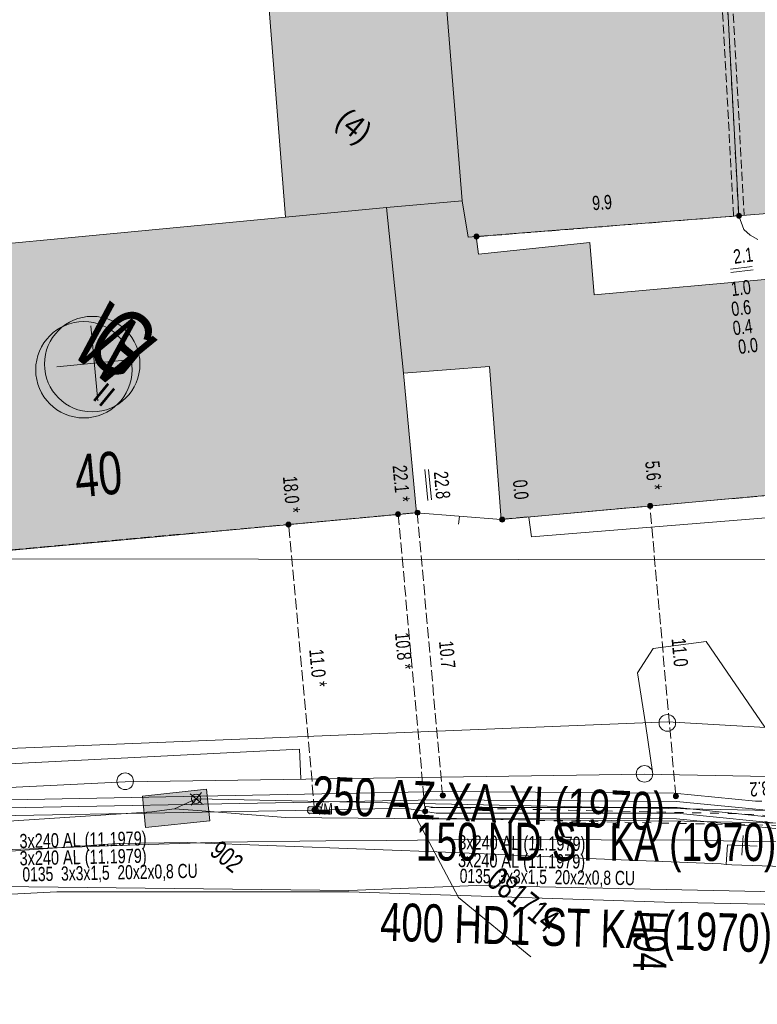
# Model space of a CAD drawing. Header units: metres. Extents: x -740 to 758, y -633 to 854.
# Tile 137 of 256: x -362 to -334, y -139 to -102. Entities that reach past the tile are written whole.
import ezdxf

# ---------------------------------------------------------------- set-up
doc = ezdxf.new("R2010")
doc.units = ezdxf.units.M
doc.header["$MEASUREMENT"] = 0
for name, pattern in [('333_125', [0.4576, 0.3328, -0.1248]), ('333_333', [0.6656, 0.3328, -0.3328]), ('416_125', [0.5408, 0.416, -0.1248])]:
    doc.linetypes.add(name, pattern=pattern)
for name, color, linetype in [('Gas.LOVION', 7, 'Continuous'), ('Grundkarte.LOVION', 7, 'Continuous'), ('Grundkarte_Text.LOVION', 7, 'Continuous'), ('Strom.LOVION', 7, 'Continuous'), ('StromBemass.LOVION', 7, 'Continuous'), ('Telko.LOVION', 7, 'Continuous'), ('ViewBounds.LOVION', 7, 'Continuous'), ('Wasser.LOVION', 7, 'Continuous')]:
    doc.layers.add(name, color=color, linetype=linetype)
doc.styles.add('ERSTELLTER_STIL_1', font='arial.ttf')

msp = doc.modelspace()

# ---------------------------------------------------------------- hatches: boundary and pattern name
at = {"layer": 'Grundkarte.LOVION', "linetype": 'Continuous', "lineweight": 18}
for color, points in [(9, [(-348.745, -69.703), (-347.383, -86.653), (-345.574, -109.087), (-345.352, -110.454), (-345.059, -110.425), (-279.536, -105.26), (-281.289, -82.496), (-282.669, -64.454)]), (9, [(-359.079, -87.649), (-358.492, -94.862), (-357.47, -94.733), (-353.424, -94.396), (-352.223, -109.707), (-348.417, -109.335), (-345.574, -109.087), (-347.383, -86.653), (-347.617, -86.676)]), (254, [(-344.964, -111.096), (-345.059, -110.425), (-345.352, -110.454), (-345.574, -109.087), (-348.417, -109.335), (-347.778, -115.568), (-344.552, -115.312), (-344.108, -121.061), (-332.945, -120.058), (-333.025, -119.239), (-307.568, -117.223), (-307.784, -114.406), (-308.052, -111.063), (-333.541, -113.053), (-333.644, -111.999), (-340.618, -112.622), (-340.78, -110.657)]), (9, [(-370.083, -122.921), (-347.295, -120.811), (-347.778, -115.568), (-348.417, -109.335), (-352.223, -109.707), (-371.199, -111.503)])]:
    msp.add_hatch(color=color, dxfattribs=at).paths.add_polyline_path(points)
at = {"layer": 'Strom.LOVION', "linetype": 'Continuous', "lineweight": 13}
msp.add_hatch(color=7, dxfattribs=at).paths.add_polyline_path([(-351.316, -132.125), (-350.949, -132.104), (-350.933, -132.117), (-350.88, -132.053), (-350.878, -131.92), (-350.881, -131.891), (-350.913, -131.864), (-350.943, -131.867), (-351.313, -131.859), (-351.342, -131.862), (-351.382, -131.91), (-351.379, -131.939), (-351.384, -132.043), (-351.381, -132.072)])
at = {"layer": 'StromBemass.LOVION', "linetype": 'Continuous', "lineweight": 13}
for points in [[(-335.104, -109.708), (-335.097, -109.699), (-335.092, -109.689), (-335.087, -109.678), (-335.085, -109.667), (-335.083, -109.655), (-335.083, -109.643), (-335.085, -109.632), (-335.088, -109.62), (-335.092, -109.61), (-335.098, -109.599), (-335.104, -109.59), (-335.112, -109.582), (-335.121, -109.574), (-335.131, -109.568), (-335.142, -109.563), (-335.153, -109.56), (-335.164, -109.557), (-335.176, -109.557), (-335.188, -109.557), (-335.199, -109.56), (-335.21, -109.563), (-335.221, -109.568), (-335.23, -109.575), (-335.239, -109.582), (-335.247, -109.591), (-335.254, -109.6), (-335.26, -109.61), (-335.264, -109.621), (-335.267, -109.632), (-335.268, -109.644), (-335.268, -109.656), (-335.267, -109.667), (-335.264, -109.678), (-335.26, -109.689), (-335.254, -109.699), (-335.247, -109.709), (-335.239, -109.717), (-335.23, -109.725), (-335.22, -109.731), (-335.21, -109.736), (-335.198, -109.739), (-335.187, -109.742), (-335.175, -109.742), (-335.164, -109.741), (-335.152, -109.739), (-335.141, -109.736), (-335.131, -109.731), (-335.121, -109.724), (-335.112, -109.717)], [(-344.971, -110.486), (-344.964, -110.477), (-344.958, -110.466), (-344.954, -110.455), (-344.951, -110.444), (-344.949, -110.432), (-344.95, -110.42), (-344.951, -110.409), (-344.954, -110.397), (-344.958, -110.386), (-344.964, -110.376), (-344.971, -110.366), (-344.979, -110.358), (-344.988, -110.35), (-344.998, -110.344), (-345.009, -110.339), (-345.02, -110.336), (-345.032, -110.333), (-345.044, -110.333), (-345.055, -110.333), (-345.067, -110.336), (-345.078, -110.339), (-345.089, -110.344), (-345.099, -110.351), (-345.108, -110.358), (-345.116, -110.367), (-345.123, -110.376), (-345.128, -110.387), (-345.133, -110.398), (-345.136, -110.409), (-345.137, -110.421), (-345.137, -110.433), (-345.135, -110.444), (-345.132, -110.456), (-345.128, -110.467), (-345.122, -110.477), (-345.115, -110.487), (-345.107, -110.495), (-345.098, -110.503), (-345.088, -110.509), (-345.078, -110.514), (-345.066, -110.518), (-345.055, -110.52), (-345.043, -110.52), (-345.031, -110.52), (-345.02, -110.517), (-345.008, -110.514), (-344.998, -110.509), (-344.988, -110.502), (-344.979, -110.495)], [(-338.439, -120.62), (-338.432, -120.61), (-338.426, -120.6), (-338.421, -120.588), (-338.419, -120.577), (-338.417, -120.565), (-338.417, -120.553), (-338.419, -120.541), (-338.422, -120.529), (-338.426, -120.518), (-338.432, -120.508), (-338.439, -120.498), (-338.447, -120.489), (-338.457, -120.482), (-338.467, -120.475), (-338.478, -120.47), (-338.489, -120.467), (-338.501, -120.464), (-338.513, -120.464), (-338.525, -120.464), (-338.536, -120.467), (-338.548, -120.47), (-338.559, -120.476), (-338.569, -120.482), (-338.578, -120.49), (-338.586, -120.499), (-338.593, -120.508), (-338.599, -120.519), (-338.603, -120.53), (-338.606, -120.542), (-338.608, -120.553), (-338.608, -120.565), (-338.606, -120.577), (-338.603, -120.589), (-338.599, -120.6), (-338.593, -120.611), (-338.586, -120.62), (-338.578, -120.629), (-338.568, -120.637), (-338.558, -120.643), (-338.547, -120.648), (-338.536, -120.652), (-338.524, -120.654), (-338.512, -120.655), (-338.5, -120.654), (-338.488, -120.652), (-338.477, -120.648), (-338.466, -120.643), (-338.456, -120.636), (-338.447, -120.629)], [(-347.917, -120.93), (-347.91, -120.921), (-347.905, -120.911), (-347.9, -120.9), (-347.897, -120.888), (-347.896, -120.877), (-347.896, -120.865), (-347.897, -120.853), (-347.9, -120.842), (-347.905, -120.831), (-347.91, -120.821), (-347.917, -120.811), (-347.925, -120.803), (-347.935, -120.795), (-347.944, -120.789), (-347.955, -120.784), (-347.966, -120.78), (-347.978, -120.778), (-347.99, -120.778), (-348.001, -120.778), (-348.013, -120.781), (-348.024, -120.784), (-348.035, -120.789), (-348.044, -120.796), (-348.053, -120.803), (-348.061, -120.812), (-348.068, -120.821), (-348.074, -120.831), (-348.078, -120.842), (-348.081, -120.854), (-348.083, -120.865), (-348.083, -120.877), (-348.081, -120.889), (-348.078, -120.9), (-348.074, -120.911), (-348.068, -120.921), (-348.061, -120.931), (-348.053, -120.939), (-348.044, -120.947), (-348.034, -120.953), (-348.023, -120.958), (-348.012, -120.962), (-348.001, -120.964), (-347.989, -120.964), (-347.977, -120.964), (-347.966, -120.961), (-347.955, -120.958), (-347.944, -120.953), (-347.934, -120.946), (-347.925, -120.939)], [(-347.185, -120.869), (-347.178, -120.86), (-347.173, -120.85), (-347.168, -120.839), (-347.165, -120.827), (-347.164, -120.816), (-347.164, -120.804), (-347.166, -120.792), (-347.168, -120.781), (-347.173, -120.77), (-347.179, -120.76), (-347.185, -120.751), (-347.193, -120.742), (-347.202, -120.735), (-347.212, -120.728), (-347.223, -120.723), (-347.234, -120.72), (-347.246, -120.718), (-347.257, -120.717), (-347.269, -120.718), (-347.28, -120.72), (-347.292, -120.724), (-347.302, -120.729), (-347.312, -120.735), (-347.321, -120.742), (-347.329, -120.751), (-347.336, -120.76), (-347.341, -120.771), (-347.346, -120.782), (-347.349, -120.793), (-347.35, -120.805), (-347.35, -120.816), (-347.348, -120.828), (-347.346, -120.839), (-347.341, -120.85), (-347.336, -120.86), (-347.329, -120.87), (-347.321, -120.878), (-347.312, -120.886), (-347.302, -120.892), (-347.291, -120.897), (-347.28, -120.9), (-347.268, -120.903), (-347.257, -120.903), (-347.245, -120.903), (-347.234, -120.9), (-347.222, -120.897), (-347.212, -120.892), (-347.202, -120.885), (-347.193, -120.878)], [(-347.185, -120.869), (-347.178, -120.86), (-347.173, -120.85), (-347.168, -120.839), (-347.165, -120.827), (-347.164, -120.816), (-347.164, -120.804), (-347.166, -120.792), (-347.168, -120.781), (-347.173, -120.77), (-347.179, -120.76), (-347.185, -120.751), (-347.193, -120.742), (-347.202, -120.735), (-347.212, -120.728), (-347.223, -120.723), (-347.234, -120.72), (-347.246, -120.718), (-347.257, -120.717), (-347.269, -120.718), (-347.28, -120.72), (-347.292, -120.724), (-347.302, -120.729), (-347.312, -120.735), (-347.321, -120.742), (-347.329, -120.751), (-347.336, -120.76), (-347.341, -120.771), (-347.346, -120.782), (-347.349, -120.793), (-347.35, -120.805), (-347.35, -120.816), (-347.348, -120.828), (-347.346, -120.839), (-347.341, -120.85), (-347.336, -120.86), (-347.329, -120.87), (-347.321, -120.878), (-347.312, -120.886), (-347.302, -120.892), (-347.291, -120.897), (-347.28, -120.9), (-347.268, -120.903), (-347.257, -120.903), (-347.245, -120.903), (-347.234, -120.9), (-347.222, -120.897), (-347.212, -120.892), (-347.202, -120.885), (-347.193, -120.878)], [(-344, -121.132), (-343.993, -121.122), (-343.987, -121.111), (-343.982, -121.1), (-343.979, -121.089), (-343.978, -121.077), (-343.978, -121.065), (-343.98, -121.053), (-343.983, -121.041), (-343.987, -121.03), (-343.993, -121.019), (-344, -121.01), (-344.008, -121.001), (-344.018, -120.993), (-344.028, -120.987), (-344.039, -120.982), (-344.05, -120.978), (-344.062, -120.976), (-344.074, -120.975), (-344.086, -120.976), (-344.098, -120.978), (-344.109, -120.982), (-344.12, -120.987), (-344.13, -120.994), (-344.139, -121.001), (-344.148, -121.01), (-344.155, -121.02), (-344.16, -121.03), (-344.165, -121.042), (-344.168, -121.053), (-344.169, -121.065), (-344.169, -121.077), (-344.168, -121.089), (-344.165, -121.101), (-344.16, -121.112), (-344.154, -121.123), (-344.147, -121.132), (-344.139, -121.141), (-344.13, -121.149), (-344.119, -121.155), (-344.109, -121.16), (-344.097, -121.164), (-344.085, -121.166), (-344.073, -121.167), (-344.061, -121.166), (-344.049, -121.164), (-344.038, -121.16), (-344.027, -121.155), (-344.017, -121.148), (-344.008, -121.141)], [(-352.032, -121.316), (-352.025, -121.306), (-352.019, -121.296), (-352.015, -121.285), (-352.012, -121.274), (-352.01, -121.262), (-352.01, -121.25), (-352.012, -121.239), (-352.015, -121.227), (-352.019, -121.216), (-352.025, -121.206), (-352.032, -121.197), (-352.04, -121.188), (-352.049, -121.181), (-352.059, -121.174), (-352.07, -121.169), (-352.081, -121.166), (-352.092, -121.164), (-352.104, -121.163), (-352.116, -121.164), (-352.127, -121.166), (-352.138, -121.17), (-352.149, -121.175), (-352.159, -121.181), (-352.168, -121.188), (-352.176, -121.197), (-352.183, -121.207), (-352.188, -121.217), (-352.193, -121.228), (-352.196, -121.239), (-352.197, -121.251), (-352.197, -121.263), (-352.195, -121.274), (-352.193, -121.286), (-352.188, -121.296), (-352.182, -121.307), (-352.176, -121.316), (-352.167, -121.325), (-352.158, -121.332), (-352.148, -121.338), (-352.138, -121.343), (-352.127, -121.347), (-352.115, -121.349), (-352.103, -121.35), (-352.092, -121.349), (-352.08, -121.347), (-352.069, -121.343), (-352.058, -121.338), (-352.049, -121.332), (-352.04, -121.324)], [(-346.23, -131.499), (-346.223, -131.49), (-346.217, -131.479), (-346.213, -131.468), (-346.21, -131.456), (-346.208, -131.444), (-346.208, -131.432), (-346.21, -131.42), (-346.213, -131.408), (-346.217, -131.397), (-346.223, -131.386), (-346.23, -131.376), (-346.239, -131.367), (-346.248, -131.36), (-346.258, -131.353), (-346.269, -131.348), (-346.281, -131.344), (-346.293, -131.342), (-346.305, -131.342), (-346.317, -131.342), (-346.329, -131.345), (-346.34, -131.348), (-346.351, -131.354), (-346.362, -131.36), (-346.371, -131.368), (-346.379, -131.377), (-346.386, -131.387), (-346.392, -131.397), (-346.397, -131.409), (-346.399, -131.42), (-346.401, -131.432), (-346.401, -131.444), (-346.399, -131.456), (-346.396, -131.468), (-346.392, -131.479), (-346.386, -131.49), (-346.379, -131.5), (-346.37, -131.509), (-346.361, -131.516), (-346.351, -131.523), (-346.34, -131.528), (-346.328, -131.532), (-346.316, -131.534), (-346.304, -131.535), (-346.292, -131.534), (-346.28, -131.531), (-346.269, -131.528), (-346.258, -131.522), (-346.248, -131.516), (-346.238, -131.508)], [(-337.476, -131.528), (-337.469, -131.519), (-337.463, -131.508), (-337.459, -131.497), (-337.456, -131.486), (-337.454, -131.474), (-337.454, -131.462), (-337.456, -131.451), (-337.459, -131.439), (-337.463, -131.428), (-337.469, -131.418), (-337.476, -131.408), (-337.484, -131.4), (-337.493, -131.392), (-337.503, -131.386), (-337.514, -131.381), (-337.525, -131.377), (-337.537, -131.375), (-337.549, -131.374), (-337.561, -131.375), (-337.572, -131.377), (-337.583, -131.381), (-337.594, -131.386), (-337.604, -131.392), (-337.613, -131.4), (-337.621, -131.409), (-337.628, -131.418), (-337.634, -131.429), (-337.638, -131.44), (-337.641, -131.451), (-337.643, -131.463), (-337.642, -131.475), (-337.641, -131.486), (-337.638, -131.498), (-337.634, -131.509), (-337.628, -131.519), (-337.621, -131.529), (-337.613, -131.537), (-337.604, -131.545), (-337.594, -131.551), (-337.583, -131.556), (-337.572, -131.56), (-337.56, -131.562), (-337.548, -131.563), (-337.536, -131.562), (-337.525, -131.56), (-337.513, -131.556), (-337.503, -131.551), (-337.493, -131.545), (-337.484, -131.537)], [(-351.062, -132.038), (-351.056, -132.028), (-351.05, -132.018), (-351.046, -132.007), (-351.043, -131.996), (-351.041, -131.985), (-351.041, -131.973), (-351.043, -131.961), (-351.046, -131.95), (-351.05, -131.939), (-351.056, -131.929), (-351.063, -131.92), (-351.071, -131.911), (-351.08, -131.904), (-351.09, -131.898), (-351.1, -131.893), (-351.111, -131.889), (-351.123, -131.887), (-351.134, -131.886), (-351.146, -131.887), (-351.157, -131.889), (-351.168, -131.893), (-351.179, -131.898), (-351.189, -131.904), (-351.198, -131.912), (-351.206, -131.92), (-351.212, -131.93), (-351.218, -131.94), (-351.222, -131.951), (-351.225, -131.962), (-351.226, -131.974), (-351.226, -131.985), (-351.225, -131.997), (-351.222, -132.008), (-351.218, -132.019), (-351.212, -132.029), (-351.205, -132.038), (-351.197, -132.047), (-351.188, -132.054), (-351.178, -132.06), (-351.168, -132.065), (-351.157, -132.069), (-351.145, -132.071), (-351.134, -132.072), (-351.122, -132.071), (-351.111, -132.069), (-351.1, -132.065), (-351.089, -132.06), (-351.079, -132.054), (-351.07, -132.046)], [(-346.901, -132.095), (-346.894, -132.086), (-346.888, -132.075), (-346.884, -132.064), (-346.881, -132.053), (-346.879, -132.041), (-346.879, -132.029), (-346.881, -132.018), (-346.884, -132.006), (-346.888, -131.995), (-346.894, -131.985), (-346.901, -131.976), (-346.909, -131.967), (-346.918, -131.959), (-346.928, -131.953), (-346.939, -131.948), (-346.95, -131.945), (-346.962, -131.942), (-346.973, -131.942), (-346.985, -131.942), (-346.997, -131.945), (-347.008, -131.948), (-347.019, -131.953), (-347.028, -131.96), (-347.038, -131.967), (-347.046, -131.976), (-347.052, -131.986), (-347.058, -131.996), (-347.062, -132.007), (-347.065, -132.018), (-347.067, -132.03), (-347.067, -132.042), (-347.065, -132.053), (-347.062, -132.065), (-347.058, -132.076), (-347.052, -132.086), (-347.045, -132.096), (-347.037, -132.104), (-347.028, -132.112), (-347.018, -132.118), (-347.007, -132.123), (-346.996, -132.127), (-346.985, -132.129), (-346.973, -132.129), (-346.961, -132.129), (-346.949, -132.126), (-346.938, -132.123), (-346.928, -132.118), (-346.918, -132.111), (-346.909, -132.104)]]:
    msp.add_hatch(color=7, dxfattribs=at).paths.add_polyline_path(points)
at = {"layer": 'Telko.LOVION', "linetype": 'Continuous', "lineweight": 13}
msp.add_hatch(color=7, dxfattribs=at).paths.add_polyline_path([(-355.19, -131.203), (-357.587, -131.467), (-357.473, -132.639), (-355.059, -132.388)])
msp.add_hatch(color=7, dxfattribs=at).paths.add_polyline_path([(-355.19, -131.203), (-357.587, -131.467), (-357.473, -132.639), (-355.059, -132.388)])

# ---------------------------------------------------------------- linework, layer by layer
at = {"layer": 'Gas.LOVION', "color": 1, "linetype": 'Continuous', "lineweight": 18}
for points in [[(-359.537, -113.792), (-359.263, -116.602)], [(-360.805, -115.334), (-357.995, -115.059)], [(-407.075, -137.858), (-396.609, -136.982), (-396.023, -136.925), (-395.025, -136.857), (-385.161, -136.321), (-384.898, -136.295), (-383.955, -136.262), (-372.076, -135.633), (-369.385, -135.503), (-360.812, -135.063), (-349.832, -135.069), (-337.972, -135.446), (-327.385, -135.667), (-315.436, -135.903), (-308.217, -136.423), (-304.069, -136.683), (-293.225, -138.918), (-281.309, -141.847)]]:
    msp.add_lwpolyline(points, dxfattribs=at)
at = {"layer": 'Gas.LOVION', "color": 5, "linetype": 'Continuous', "lineweight": 18}
msp.add_lwpolyline([(-219.175, -140.412), (-243.406, -142.116), (-268.264, -143.01), (-276.185, -141.804), (-286.61, -138.109), (-309.611, -135.924), (-315.067, -135.748), (-321.559, -135.393), (-329.622, -135.147), (-345.024, -134.82), (-349.837, -135.01), (-364.055, -134.848), (-369.432, -135.167), (-379.982, -135.785), (-395.272, -136.6), (-397.497, -136.818), (-407.579, -137.39), (-411.6, -142.054), (-415.469, -142.24), (-424.525, -142.416), (-435.069, -142.797), (-453.806, -143.417), (-462.068, -143.249)], dxfattribs=at)
msp.add_circle((-359.48, -115.226), 1.794, dxfattribs=at)
at = {"layer": 'Grundkarte.LOVION', "color": 253, "linetype": 'Continuous', "lineweight": 18}
msp.add_lwpolyline([(-282.337, -134.351), (-291.634, -133.28), (-301.393, -132.313), (-311.279, -131.565), (-318.408, -131.198), (-326.746, -130.861), (-338.737, -130.644), (-358.246, -130.926), (-377.719, -131.884), (-377.815, -130.297), (-380.134, -101.737), (-357.074, -99.689), (-357.302, -96.756), (-357.47, -94.733), (-358.492, -94.862), (-359.079, -87.649), (-347.617, -86.676), (-347.383, -86.653), (-348.745, -69.703), (-348.796, -69.176), (-339.736, -68.438), (-340.397, -60.463), (-285.437, -56.095)], dxfattribs=at)
at = {"layer": 'Grundkarte.LOVION', "color": 8, "linetype": 'Continuous', "lineweight": 18}
for points in [[(-285.444, -132.497), (-294.405, -131.541), (-303.385, -130.675), (-312.551, -130.035), (-320.954, -129.644), (-337.867, -128.667), (-376.196, -130.228), (-377.815, -130.297), (-380.134, -101.737), (-357.074, -99.689), (-357.302, -96.756), (-357.47, -94.733), (-358.492, -94.862), (-359.079, -87.649), (-347.617, -86.676), (-347.383, -86.653), (-348.745, -69.703), (-348.796, -69.176), (-339.736, -68.438), (-340.397, -60.463), (-285.437, -56.095)], [(-343.08, -120.99), (-342.979, -121.719), (-332.306, -120.853), (-331.417, -119.968), (-309.654, -118.254), (-307.221, -118.046), (-306.226, -117.948), (-306.07, -116.515)], [(-344.108, -121.061), (-347.295, -120.811)], [(-345.715, -121.248), (-345.685, -120.949)], [(-338.412, -130.642), (-338.686, -128.748), (-338.992, -126.827), (-338.402, -125.912), (-336.417, -125.659), (-334.211, -128.872)], [(-371.041, -131.556), (-371.069, -130.672), (-351.687, -129.694), (-351.637, -130.812)], [(-263.527, -149.595), (-292.894, -144.575), (-305.065, -143.726), (-330.143, -142.07), (-356.775, -142.043), (-356.983, -142.034), (-358.982, -141.845), (-374.17, -140.67), (-377.041, -140.625), (-377.548, -134.232), (-377.719, -131.884), (-358.246, -130.926), (-338.737, -130.644), (-326.746, -130.861), (-318.408, -131.198), (-311.279, -131.565), (-301.393, -132.313), (-291.634, -133.28), (-282.337, -134.351)], [(-362.49, -133.469), (-358.544, -133.32), (-354.625, -133.202), (-350.7, -133.144), (-348.425, -133.128), (-346.092, -133.107), (-343.818, -133.092), (-336.899, -133.124), (-334.619, -133.168), (-332.312, -133.178), (-330.032, -133.222), (-327.694, -133.259), (-325.414, -133.302), (-323.107, -133.313), (-322.036, -133.386), (-320.971, -133.4), (-319.932, -133.446), (-318.834, -133.486), (-317.795, -133.532), (-316.698, -133.573), (-315.659, -133.619)]]:
    msp.add_lwpolyline(points, dxfattribs=at)
for points in [[(-348.745, -69.703), (-282.669, -64.454), (-281.289, -82.496), (-279.536, -105.26), (-345.059, -110.425), (-345.352, -110.454), (-345.574, -109.087), (-347.383, -86.653)], [(-359.079, -87.649), (-347.617, -86.676), (-347.383, -86.653), (-345.574, -109.087), (-348.417, -109.335), (-352.223, -109.707), (-353.424, -94.396), (-357.47, -94.733), (-358.492, -94.862)], [(-344.964, -111.096), (-340.78, -110.657), (-340.618, -112.622), (-333.644, -111.999), (-333.541, -113.053), (-308.052, -111.063), (-307.784, -114.406), (-307.568, -117.223), (-333.025, -119.239), (-332.945, -120.058), (-344.108, -121.061), (-344.552, -115.312), (-347.778, -115.568), (-348.417, -109.335), (-345.574, -109.087), (-345.352, -110.454), (-345.059, -110.425)], [(-370.083, -122.921), (-371.199, -111.503), (-352.223, -109.707), (-348.417, -109.335), (-347.778, -115.568), (-347.295, -120.811)], [(-337.867, -128.667), (-320.954, -129.644), (-312.551, -130.035), (-303.385, -130.675), (-294.405, -131.541), (-285.444, -132.497), (-277.298, -133.593), (-277.128, -135.024), (-282.337, -134.351), (-291.634, -133.28), (-301.393, -132.313), (-311.279, -131.565), (-318.408, -131.198), (-326.746, -130.861), (-338.737, -130.644), (-358.246, -130.926), (-377.719, -131.884), (-377.815, -130.297), (-376.196, -130.228)]]:
    msp.add_lwpolyline(points, close=True, dxfattribs=at)
at = {"layer": 'Grundkarte.LOVION', "color": 9, "linetype": 'Continuous', "lineweight": 18}
for centre, radius in [((-337.87, -128.711), 0.313), ((-358.241, -130.907), 0.311), ((-338.728, -130.628), 0.31)]:
    msp.add_circle(centre, radius, dxfattribs=at)
at = {"layer": 'Strom.LOVION', "color": 9, "linetype": '333_333', "lineweight": 18}
for points in [[(-337.773, -63.724), (-337.374, -68.709), (-335.189, -109.652)], [(-346.793, -132.289), (-335.286, -132.538), (-323.324, -132.758), (-335.268, -132.123), (-346.759, -131.887)]]:
    msp.add_lwpolyline(points, dxfattribs=at)
at = {"layer": 'Strom.LOVION', "color": 7, "linetype": '333_125', "lineweight": 13}
msp.add_lwpolyline([(-334.984, -109.632), (-335.381, -109.656), (-337.579, -68.73), (-337.183, -68.706)], close=True, dxfattribs=at)
at = {"layer": 'Strom.LOVION', "color": 1, "linetype": 'Continuous', "lineweight": 18}
for points in [[(-334.466, -110.542), (-334.763, -110.379), (-334.991, -110.165), (-335.189, -109.652), (-337.374, -68.709)], [(-268.228, -136.578), (-269.184, -136.627), (-269.317, -136.625), (-269.51, -136.466), (-269.755, -136.372), (-273.407, -136.655), (-277.38, -136.083), (-281.687, -135.559), (-286.141, -135.048), (-292.606, -134.365), (-299.056, -133.695), (-305.639, -133.319), (-313.01, -133.05), (-321.131, -132.218), (-323.325, -132.3), (-325.189, -132.275), (-332.994, -132.107), (-337.529, -131.664), (-346.55, -131.6), (-368.042, -132.002), (-369.497, -122.864)], [(-367.775, -131.71), (-346.299, -131.295), (-337.619, -131.348), (-334.56, -131.654), (-334.323, -131.661)]]:
    msp.add_lwpolyline(points, dxfattribs=at)
at = {"layer": 'Strom.LOVION', "color": 94, "linetype": 'Continuous', "lineweight": 18}
msp.add_lwpolyline([(-286.171, -135.347), (-292.636, -134.664), (-299.086, -133.994), (-305.64, -133.615), (-313.027, -133.332), (-321.161, -132.517), (-321.323, -132.518), (-321.645, -132.549), (-321.941, -132.549), (-322.337, -132.573), (-322.692, -132.578), (-322.832, -132.651), (-322.986, -132.74), (-323.324, -132.758), (-333.038, -132.555), (-337.516, -132.106), (-346.56, -132.104), (-347.73, -131.922), (-351.123, -131.988), (-368.014, -132.295), (-374.371, -132.266), (-377.676, -132.323)], dxfattribs=at)
at = {"layer": 'Strom.LOVION', "color": 7, "linetype": 'Continuous', "lineweight": 13}
for points in [[(-351.316, -132.125), (-351.381, -132.072), (-351.384, -132.043), (-351.379, -131.939), (-351.382, -131.91), (-351.342, -131.862), (-351.313, -131.859), (-350.943, -131.867), (-350.913, -131.864), (-350.881, -131.891), (-350.878, -131.92), (-350.88, -132.053), (-350.933, -132.117), (-350.949, -132.104)], [(-346.988, -132.264), (-346.953, -131.861), (-346.551, -131.896), (-337.506, -131.898), (-333.013, -132.36), (-323.315, -132.55), (-323.336, -132.936), (-333.048, -132.763), (-337.525, -132.314), (-346.569, -132.311)]]:
    msp.add_lwpolyline(points, close=True, dxfattribs=at)
at = {"layer": 'StromBemass.LOVION', "color": 7, "linetype": '416_125', "lineweight": 13}
for points in [[(-345.043, -110.439), (-335.189, -109.652)], [(-344.078, -121.058), (-332.916, -120.056)], [(-337.549, -131.459), (-338.526, -120.56)], [(-370.054, -122.918), (-366.277, -122.549), (-352.099, -121.251), (-347.265, -120.808), (-346.314, -131.444)], [(-346.965, -132.04), (-347.984, -120.864)], [(-351.123, -131.988), (-352.099, -121.251)]]:
    msp.add_lwpolyline(points, dxfattribs=at)
at = {"layer": 'StromBemass.LOVION', "color": 7, "linetype": 'Continuous', "lineweight": 13}
for points in [[(-335.495, -111.663), (-334.678, -111.553)], [(-335.483, -111.78), (-334.65, -111.683)], [(-346.981, -119.184), (-346.866, -120.355)], [(-346.848, -119.186), (-346.736, -120.328)]]:
    msp.add_lwpolyline(points, dxfattribs=at)
for centre, radius in [((-335.176, -109.649), 0.0928), ((-345.043, -110.427), 0.0939), ((-338.512, -120.559), 0.0955), ((-347.989, -120.871), 0.0935), ((-347.257, -120.81), 0.0932), ((-347.257, -120.81), 0.0932), ((-344.074, -121.071), 0.0958), ((-352.104, -121.256), 0.0935), ((-346.305, -131.438), 0.0965), ((-337.548, -131.468), 0.0942), ((-351.134, -131.979), 0.0927), ((-346.973, -132.036), 0.0938)]:
    msp.add_circle(centre, radius, dxfattribs=at)
at = {"layer": 'Telko.LOVION', "color": 7, "linetype": 'Continuous', "lineweight": 13}
msp.add_lwpolyline([(-355.19, -131.203), (-355.059, -132.388), (-357.473, -132.639), (-357.587, -131.467)], close=True, dxfattribs=at)
msp.add_lwpolyline([(-355.19, -131.203), (-355.059, -132.388), (-357.473, -132.639), (-357.587, -131.467)], close=True, dxfattribs=at)
at = {"layer": 'Telko.LOVION', "color": 9, "linetype": 'Continuous', "lineweight": 18}
for points in [[(-355.793, -131.381), (-355.343, -131.75)], [(-355.766, -131.807), (-355.37, -131.325)]]:
    msp.add_lwpolyline(points, dxfattribs=at)
at = {"layer": 'Telko.LOVION', "color": 1, "linetype": 'Continuous', "lineweight": 18}
for points in [[(-272.398, -137), (-295.94, -134.13), (-307.644, -133.072), (-315.526, -132.867), (-318.78, -132.831), (-319.646, -132.738), (-320.482, -132.805), (-324.07, -132.683), (-337.221, -132.402), (-352.218, -132.273), (-355.525, -132.005), (-356.388, -131.941), (-355.568, -131.566), (-342.389, -131.843), (-332.632, -132.027), (-317.479, -132.231), (-309.28, -132.508), (-304.314, -132.82), (-299.511, -133.267), (-291.441, -134.192), (-286.342, -134.802)], [(-457.103, -137.207), (-453.672, -136.931), (-431.546, -135.3), (-430.704, -135.291), (-429.842, -135.192), (-380.09, -133.623), (-379.239, -133.57), (-378.395, -133.428), (-357.235, -132.054), (-356.388, -131.941)]]:
    msp.add_lwpolyline(points, dxfattribs=at)
at = {"layer": 'Telko.LOVION', "color": 7, "linetype": 'Continuous', "lineweight": 13}
msp.add_lwpolyline([(-353.87, -132.153), (-353.886, -132.14)], dxfattribs=at)
at = {"layer": 'Telko.LOVION', "color": 49, "linetype": 'Continuous', "lineweight": 18}
msp.add_lwpolyline([(-343.002, -137.504), (-345.718, -135.272), (-347.278, -132.321)], dxfattribs=at)
at = {"layer": 'Telko.LOVION', "color": 9, "linetype": 'Continuous', "lineweight": 18}
msp.add_circle((-355.575, -131.565), 0.178, dxfattribs=at)
at = {"layer": 'ViewBounds.LOVION', "color": 1, "linetype": 'Continuous', "lineweight": 18}
msp.add_lwpolyline([(528.379, 238.399), (527.852, -123.837), (-505.561, -122.336), (-505.035, 239.901)], close=True, dxfattribs=at)
at = {"layer": 'Wasser.LOVION', "color": 94, "linetype": 'Continuous', "lineweight": 18}
msp.add_lwpolyline([(-362.543, -133.533), (-358.537, -133.245), (-355.895, -133.208), (-345.868, -133.588), (-340.852, -133.806), (-335.852, -134.012), (-335.657, -134.037), (-335.449, -134.047), (-330.497, -134.213), (-310.624, -134.93), (-305.672, -135.096), (-305.419, -135.115), (-305.176, -135.18), (-300.291, -136.18), (-295.402, -137.21), (-290.497, -138.252), (-285.625, -139.269)], dxfattribs=at)
at = {"layer": 'Wasser.LOVION', "color": 7, "linetype": 'Continuous', "lineweight": 13}
for points in [[(-335.071, -133.685), (-335.025, -132.941)], [(-335.657, -134.037), (-335.611, -133.294), (-334.498, -133.348)]]:
    msp.add_lwpolyline(points, dxfattribs=at)
at = {"layer": 'Wasser.LOVION', "color": 94, "linetype": 'Continuous', "lineweight": 18}
msp.add_circle((-359.792, -115.44), 1.81, dxfattribs=at)

# ---------------------------------------------------------------- texts
at = {"layer": 'Gas.LOVION', "color": 5, "linetype": 'Continuous', "lineweight": 18, "attachment_point": 7, "style": 'ERSTELLTER_STIL_1'}
for s, insert, char_height, rotation in [('{\\A1;\\W0.71562x;G}', (-359.897, -114.793), 2.48982, 320.584), ('{\\A1;\\W0.72101x;150 ND ST KA (1970)}', (-347.321, -134.314), 1.4228, 359.9167)]:
    msp.add_mtext(s, dxfattribs=dict(at, insert=insert, char_height=char_height, rotation=rotation))
at = {"layer": 'Gas.LOVION', "color": 1, "linetype": 'Continuous', "lineweight": 18, "insert": (-348.688, -137.321), "char_height": 1.4228, "attachment_point": 7, "rotation": 358.2445, "style": 'ERSTELLTER_STIL_1'}
msp.add_mtext('{\\A1;\\W0.72071x;400 HD1 ST KA (1970)}', dxfattribs=at)
at = {"layer": 'Grundkarte_Text.LOVION', "color": 7, "linetype": 'Continuous', "lineweight": 13, "attachment_point": 7, "style": 'ERSTELLTER_STIL_1'}
for s, insert, char_height, rotation in [('{\\A1;\\W0.89451x;(4)}', (-350.542, -106.371), 0.83072, 320.5829), ('{\\A1;\\W0.89446x;II}', (-359.516, -116.515), 0.83074, 320.5848)]:
    msp.add_mtext(s, dxfattribs=dict(at, insert=insert, char_height=char_height, rotation=rotation))
at = {"layer": 'Grundkarte_Text.LOVION', "color": 8, "linetype": 'Continuous', "lineweight": 18, "insert": (-360.062, -120.266), "char_height": 1.60084, "attachment_point": 7, "rotation": 5.2993, "style": 'ERSTELLTER_STIL_1'}
msp.add_mtext('{\\A1;\\W0.71559x;40}', dxfattribs=at)
at = {"layer": 'Strom.LOVION', "color": 7, "linetype": 'Continuous', "lineweight": 13, "insert": (-351.073, -132.166), "char_height": 0.42681, "attachment_point": 7, "rotation": 1.2423, "style": 'ERSTELLTER_STIL_1'}
msp.add_mtext('{\\A1;\\W0.71565x;VM}', dxfattribs=at)
at = {"layer": 'Strom.LOVION', "color": 1, "linetype": 'Continuous', "lineweight": 18, "char_height": 0.53355, "attachment_point": 7, "style": 'ERSTELLTER_STIL_1'}
for insert, rotation in [((-362.203, -133.582), 1.2429), ((-345.73, -133.625), 359.2438), ((-362.199, -134.232), 1.2429), ((-345.739, -134.291), 359.2438)]:
    msp.add_mtext('{\\A1;\\W0.72940x;3x240 AL (11.1979)}', dxfattribs=dict(at, insert=insert, rotation=rotation))
at = {"layer": 'Strom.LOVION', "color": 94, "linetype": 'Continuous', "lineweight": 18, "char_height": 0.53355, "attachment_point": 7, "style": 'ERSTELLTER_STIL_1'}
for s, insert, rotation in [('{\\A1;\\W0.70016x;0135  3x3x1,5  20x2x0,8 CU }', (-362.094, -134.775), 1.2422), ('{\\A1;\\W0.70017x;0135  3x3x1,5  20x2x0,8 CU }', (-345.676, -134.826), 359.2438)]:
    msp.add_mtext(s, dxfattribs=dict(at, insert=insert, rotation=rotation))
at = {"layer": 'StromBemass.LOVION', "color": 7, "linetype": 'Continuous', "lineweight": 13, "attachment_point": 7, "style": 'ERSTELLTER_STIL_1'}
for s, insert, char_height, rotation in [('{\\A1;\\W0.71557x;9.9}', (-340.672, -109.451), 0.53355, 4.2425), ('{\\A1;\\W0.71557x;2.1}', (-335.354, -111.457), 0.53355, 7.2441), ('{\\A1;\\W0.71557x;1.0}', (-335.44, -112.681), 0.53355, 7.2441), ('{\\A1;\\W0.71557x;0.6}', (-335.43, -113.435), 0.53355, 7.2441), ('{\\A1;\\W0.71557x;0.4}', (-335.374, -114.153), 0.53355, 7.2441), ('{\\A1;\\W0.71558x;0.0}', (-335.172, -114.857), 0.53355, 7.2427), ('{\\A1;\\W0.71560x;22.1 *}', (-348.194, -119.047), 0.53353, 275.2429), ('{\\A1;\\W0.71559x;5.6 *}', (-338.711, -118.889), 0.53355, 275.2427), ('{\\A1;\\W0.71559x;18.0 *}', (-352.325, -119.457), 0.53354, 275.2428), ('{\\A1;\\W0.71558x;22.8}', (-346.653, -119.281), 0.53355, 275.2427), ('{\\A1;\\W0.71555x;0.0}', (-343.682, -119.598), 0.53355, 275.2456), ('{\\A1;\\W0.71556x;10.8 *}', (-348.114, -125.341), 0.53355, 275.2456), ('{\\A1;\\W0.71557x;10.7}', (-346.459, -125.653), 0.53355, 275.2456), ('{\\A1;\\W0.74395x;11.0}', (-337.721, -125.549), 0.53355, 275.2427), ('{\\A1;\\W0.73650x;11.0 *}', (-351.334, -125.962), 0.53354, 275.2457), ('{\\A1;\\W0.71561x;3.2}', (-334.051, -130.893), 0.53353, 184.2469)]:
    msp.add_mtext(s, dxfattribs=dict(at, insert=insert, char_height=char_height, rotation=rotation))
at = {"layer": 'Telko.LOVION', "color": 7, "linetype": 'Continuous', "lineweight": 13, "insert": (-355.112, -133.643), "char_height": 0.71138, "attachment_point": 7, "rotation": 320.5832, "style": 'ERSTELLTER_STIL_1'}
msp.add_mtext('{\\A1;\\W0.71562x;902}', dxfattribs=at)
at = {"layer": 'Telko.LOVION', "color": 220, "linetype": 'Continuous', "lineweight": 18, "insert": (-344.72, -134.763), "char_height": 0.88922, "attachment_point": 7, "rotation": 320.5841, "style": 'ERSTELLTER_STIL_1'}
msp.add_mtext('{\\A1;\\W0.71561x;081714}', dxfattribs=at)
at = {"layer": 'Wasser.LOVION', "color": 94, "linetype": 'Continuous', "lineweight": 18, "attachment_point": 7, "style": 'ERSTELLTER_STIL_1'}
for s, insert, char_height, rotation in [('{\\A1;\\W0.71562x;W}', (-360.408, -114.75), 2.48982, 320.584), ('{\\A1;\\W0.72425x;250 AZ XA XI (1970)}', (-351.272, -132.553), 1.4228, 357.2439)]:
    msp.add_mtext(s, dxfattribs=dict(at, insert=insert, char_height=char_height, rotation=rotation))
at = {"layer": 'Wasser.LOVION', "color": 7, "linetype": 'Continuous', "lineweight": 13, "insert": (-339.107, -135.746), "char_height": 1.24491, "attachment_point": 7, "rotation": 268.2455, "style": 'ERSTELLTER_STIL_1'}
msp.add_mtext('{\\A1;\\W0.71561x;H94}', dxfattribs=at)

doc.saveas('drawing.dxf')
